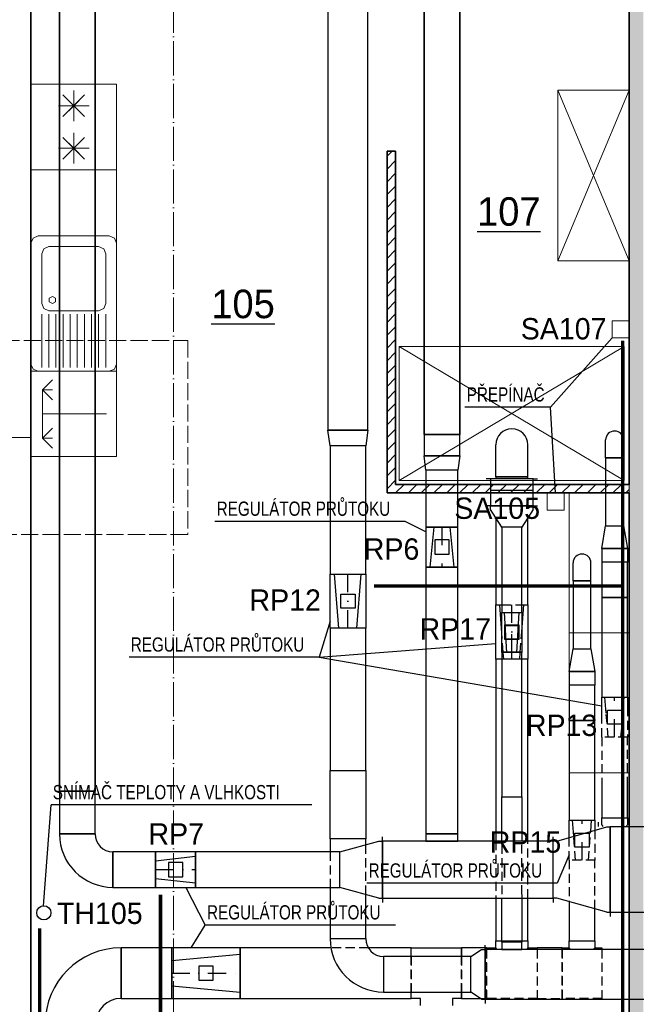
# Model space of a CAD drawing. Header units: millimetres. Extents: x -21108 to 360233, y 566 to 551167.
# Tile 30 of 38: x 168912 to 173241, y 272511 to 279426. Entities that reach past the tile are written whole.
import ezdxf
from ezdxf.enums import TextEntityAlignment as Align

# ---------------------------------------------------------------- set-up
doc = ezdxf.new("R2010")
doc.units = ezdxf.units.MM
doc.header["$LTSCALE"] = 10
for name, pattern in [('ACAD_ISO02W100', [15, 12, -3]), ('ACAD_ISO04W100', [30, 24, -3, 0, -3]), ('AUSGEZOGEN', [0]), ('DASHDOT', [25.4, 12.7, -6.35, 0, -6.35]), ('DASHED', [19.05, 12.7, -6.35]), ('ČÁRKOVANÁ', [0.75, 0.5, -0.25])]:
    doc.linetypes.add(name, pattern=pattern)
doc.layers.add('MaR', color=1, linetype='Continuous')
doc.layers.add('VZT - popis m', color=253, linetype='Continuous')
for name, color, linetype, lineweight in [('NS_tlusta', 253, 'Continuous', 15), ('NS_velmi_tlusta', 253, 'Continuous', 35), ('srafy', 253, 'Continuous', 9), ('tlusta', 253, 'Continuous', 15), ('velmi_tlusta', 253, 'Continuous', 35), ('VZT Privod', 7, 'Continuous', 35), ('VZT Tenka', 7, 'Continuous', 15)]:
    doc.layers.add(name, color=color, linetype=linetype, lineweight=lineweight)
doc.layers.add('zarizovaci predmety', color=253, linetype='Continuous', lineweight=9, transparency=0.3)
doc.styles.add('laplan bold', font='txt', dxfattribs={"height": 2})
doc.styles.get("Standard").update_dxf_attribs({"font": 'ic-simplex.shx', "width": 0.8})

# ---------------------------------------------------------------- blocks, each defined once
blk = doc.blocks.new('ad_zariz-mycka')
at = {"layer": 'zarizovaci predmety'}
for p, q in [((130, -80), (60, -150)), ((300, -80), (130, -80)), ((130, -80), (130, -150)), ((130, -80), (200, -150)), ((300, -80), (300, -530)), ((300, -80), (470, -80)), ((470, -80), (400, -150)), ((470, -80), (470, -150)), ((470, -80), (540, -150))]:
    blk.add_line(p, q, dxfattribs=at)
blk.add_lwpolyline([(0, 0), (600, 0), (600, -600), (0, -600)], close=True, dxfattribs=at)
blk = doc.blocks.new('ad_mraznicka')
at = {"layer": 'zarizovaci predmety', "ltscale": 15}
blk.add_lwpolyline([(-20, 0), (-20, -600), (580, -600), (580, 0)], close=True, dxfattribs=at)
for points in [[(130.8, -192), (130.8, -408), (130.8, -300), (238.8, -300), (22.8, -300), (130.8, -300), (207.1, -223.6), (54.4, -376.4), (130.8, -300), (54.4, -223.6), (207.1, -376.4)], [(429.2, -192), (429.2, -408), (429.2, -300), (321.2, -300), (537.2, -300), (429.2, -300), (352.9, -223.6), (505.6, -376.4), (429.2, -300), (505.6, -223.6), (352.9, -376.4)]]:
    blk.add_lwpolyline(points, dxfattribs=at)
blk = doc.blocks.new('CA0501B2$')
at = {"color": 0, "linetype": 'AUSGEZOGEN'}
for p, q in [((-0.4604, -0.0146), (-0.425, 0)), ((-0.425, 0), (-0.05, 0)), ((-0.05, 0), (0.425, 0)), ((0.4604, -0.0146), (0.425, 0)), ((-0.4604, -0.0146), (-0.475, -0.05)), ((-0.475, -0.55), (-0.475, -0.05)), ((0.4604, -0.0146), (0.475, -0.05)), ((0.475, -0.55), (0.475, -0.05)), ((-0.45, -0.075), (-0.075, -0.075)), ((-0.075, -0.125), (-0.45, -0.125)), ((-0.0354, -0.0896), (-0.05, -0.125)), ((-0.05, -0.125), (-0.05, -0.475)), ((0, -0.075), (-0.0354, -0.0896)), ((0.35, -0.075), (0, -0.075)), ((0.0125, -0.1283), (0, -0.15)), ((0.0375, -0.1283), (0.0125, -0.1283)), ((0.05, -0.15), (0.0375, -0.1283)), ((0.3854, -0.0896), (0.35, -0.075)), ((0.4, -0.125), (0.3854, -0.0896)), ((0.4, -0.475), (0.4, -0.125)), ((-0.45, -0.175), (-0.075, -0.175)), ((0.0125, -0.1717), (0, -0.15)), ((0.0375, -0.1717), (0.0125, -0.1717)), ((0.05, -0.15), (0.0375, -0.1717)), ((-0.075, -0.225), (-0.45, -0.225)), ((-0.45, -0.275), (-0.075, -0.275)), ((-0.075, -0.325), (-0.45, -0.325)), ((-0.45, -0.375), (-0.075, -0.375)), ((-0.075, -0.425), (-0.45, -0.425)), ((-0.45, -0.475), (-0.075, -0.475)), ((-0.05, -0.475), (-0.0354, -0.5104)), ((0.3854, -0.5104), (0.4, -0.475)), ((-0.475, -0.55), (-0.4604, -0.5854)), ((-0.075, -0.525), (-0.45, -0.525)), ((-0.0354, -0.5104), (0, -0.525)), ((0, -0.525), (0.35, -0.525)), ((0.35, -0.525), (0.3854, -0.5104)), ((0.475, -0.55), (0.4604, -0.5854)), ((-0.425, -0.6), (-0.4604, -0.5854)), ((-0.425, -0.6), (-0.05, -0.6)), ((-0.05, -0.6), (0.425, -0.6)), ((0.425, -0.6), (0.4604, -0.5854))]:
    blk.add_line(p, q, dxfattribs=at)
blk = doc.blocks.new('*U1063')
at = {"layer": 'zarizovaci predmety'}
blk.add_lwpolyline([(0, 0), (2615, 0), (2615, -600), (0, -600)], close=True, dxfattribs=at)

msp = doc.modelspace()

# ---------------------------------------------------------------- hatches: boundary and pattern name
at = {"layer": 'srafy', "transparency": 33554610}
h = msp.add_hatch(dxfattribs=at)
h.set_pattern_fill('CEMENT_POTER', color=8, scale=30)
h.set_pattern_definition([(45, (296868.577, 241215.705), (-42.426407, 42.426407), []), (45, (296896.86, 241215.705), (-42.426407, 42.426407), [0, -30]), (45, (296925.145, 241215.705), (-42.426407, 42.426407), [0, -30])])
h.paths.add_polyline_path([(173291.399, 271690.417), (173291.399, 282841.661), (173191.399, 282845.233), (173191.399, 280152.429), (173191.399, 280102.429), (173191.399, 271690.417)])
h = msp.add_hatch(dxfattribs=at)
h.set_pattern_fill('ANSI31', color=8, scale=20)
h.set_pattern_definition([(45, (295236.7, 242274.444), (-44.90128, 44.90128), [])])
h.paths.add_polyline_path([(171551.399, 278502.429), (171491.399, 278502.429), (171491.399, 276102.429), (173191.399, 276102.429), (173191.399, 276162.429), (171551.399, 276162.429)])

# ---------------------------------------------------------------- linework, layer by layer
at = {"color": 0, "linetype": 'ByBlock', "lineweight": -2}
for p, q in [((171076.399, 279542.936), (171076.399, 276542.936)), ((171356.399, 276542.936), (171356.399, 279542.936)), ((171091.399, 276432.936), (171076.399, 276542.936)), ((171356.399, 276542.936), (171076.399, 276542.936)), ((171076.399, 276542.936), (171076.399, 276542.936)), ((171076.399, 276542.936), (171356.399, 276542.936)), ((171356.399, 276542.936), (171341.399, 276432.936)), ((171356.399, 276542.936), (171356.399, 276542.936)), ((171751.399, 276512.429), (171751.399, 276362.429)), ((172001.399, 276512.429), (171751.399, 276512.429)), ((172001.399, 276362.429), (172001.399, 276512.429)), ((173026.146, 276350.045), (173026.146, 276475.045)), ((173151.146, 276350.045), (173151.146, 276475.045)), ((171091.399, 276432.936), (171091.399, 275532.936)), ((171341.399, 276432.936), (171091.399, 276432.936)), ((171341.399, 276432.936), (171091.399, 276432.936)), ((171091.399, 276432.936), (171091.399, 276432.936)), ((171341.399, 275532.936), (171341.399, 276432.936)), ((171341.399, 276432.936), (171341.399, 276432.936)), ((172254.699, 276215.855), (172254.699, 276440.855)), ((172479.699, 276215.855), (172479.699, 276440.855)), ((171751.399, 276362.429), (172001.399, 276362.429)), ((171763.899, 276262.429), (171751.399, 276362.429)), ((172001.399, 276362.429), (171751.399, 276362.429)), ((171751.399, 276362.429), (171751.399, 276362.429)), ((172001.399, 276362.429), (171988.899, 276262.429)), ((172001.399, 276362.429), (172001.399, 276362.429)), ((173026.146, 276350.045), (173151.146, 276350.045)), ((173026.146, 276350.045), (173026.146, 275872.74)), ((173151.146, 276350.045), (173026.146, 276350.045)), ((173151.146, 275872.74), (173151.146, 276350.045)), ((171988.899, 276262.429), (171763.899, 276262.429)), ((171763.899, 276262.429), (171763.899, 276262.429)), ((171763.899, 276262.429), (171763.899, 275862.429)), ((171988.899, 276262.429), (171763.899, 276262.429)), ((171988.899, 276262.429), (171988.899, 276262.429)), ((171988.899, 275862.429), (171988.899, 276262.429)), ((172254.699, 276215.855), (172254.699, 276202.429)), ((172479.699, 276215.855), (172254.699, 276215.855)), ((172254.699, 276215.855), (172479.699, 276215.855)), ((172479.699, 276202.429), (172479.699, 276215.855)), ((172217.543, 276162.429), (172187.543, 276162.429)), ((172517.543, 276162.429), (172217.543, 276162.429)), ((172217.543, 276162.429), (172217.543, 276012.429)), ((172517.543, 276162.429), (172547.543, 276162.429)), ((172517.543, 276012.429), (172517.543, 276162.429)), ((172217.199, 276012.429), (172187.199, 276012.429)), ((172217.543, 276012.429), (172187.543, 276012.429)), ((172217.199, 275987.429), (172217.199, 276012.429)), ((172217.199, 276012.429), (172217.199, 276012.429)), ((172517.199, 276012.429), (172217.199, 276012.429)), ((172297.199, 275862.429), (172217.199, 275987.429)), ((172217.543, 276012.429), (172517.543, 276012.429)), ((172517.199, 275987.429), (172437.199, 275862.429)), ((172517.199, 275987.429), (172517.199, 276012.429)), ((172517.199, 276012.429), (172547.199, 276012.429)), ((172517.199, 276012.429), (172517.199, 276012.429)), ((172517.543, 276012.429), (172547.543, 276012.429)), ((172254.699, 275928.835), (172254.699, 275315.855)), ((172479.699, 275315.855), (172479.699, 275928.835)), ((172297.199, 275862.429), (172297.199, 275862.429)), ((172297.199, 275862.429), (172297.199, 275862.429)), ((172437.199, 275862.429), (172297.199, 275862.429)), ((172297.543, 275862.966), (172297.543, 275262.966)), ((172437.543, 275862.966), (172297.543, 275862.966)), ((172437.199, 275862.429), (172437.199, 275862.429)), ((172437.199, 275862.429), (172437.199, 275862.429)), ((172437.543, 275262.966), (172437.543, 275862.966)), ((172998.646, 275712.74), (173026.146, 275872.74)), ((173026.146, 275872.74), (173151.146, 275872.74)), ((173026.146, 275872.74), (173026.146, 275872.74)), ((173026.146, 275872.74), (173151.146, 275872.74)), ((173151.146, 275872.74), (173178.646, 275712.74)), ((173151.146, 275872.74), (173151.146, 275872.74)), ((172998.646, 275712.74), (173178.646, 275712.74)), ((172998.646, 275712.74), (172998.646, 275712.74)), ((173178.646, 275712.74), (172998.646, 275712.74)), ((172998.646, 275712.74), (172998.646, 275617.74)), ((173178.646, 275712.74), (173178.646, 275712.74)), ((173178.646, 275712.74), (173178.646, 275617.74)), ((171763.899, 275582.429), (171763.899, 273707.551)), ((171988.899, 273707.551), (171988.899, 275582.429)), ((172797.891, 275486.276), (172797.891, 275611.276)), ((172922.891, 275486.276), (172922.891, 275611.276)), ((173178.646, 275617.74), (172998.646, 275617.74)), ((172998.646, 275617.74), (172998.646, 275367.74)), ((173178.646, 275617.74), (172998.646, 275617.74)), ((173178.646, 275367.74), (173178.646, 275617.74)), ((172797.891, 275486.276), (172922.891, 275486.276)), ((172797.891, 275486.276), (172797.891, 275008.972)), ((172922.891, 275486.276), (172797.891, 275486.276)), ((172922.891, 275008.972), (172922.891, 275486.276)), ((172998.646, 275367.74), (172998.646, 274667.74)), ((173178.646, 275367.74), (172998.646, 275367.74)), ((172998.646, 275367.74), (173178.646, 275367.74)), ((173178.646, 274667.74), (173178.646, 275367.74)), ((171091.399, 275152.936), (171091.399, 274152.936)), ((171341.399, 274152.936), (171341.399, 275152.936)), ((172770.391, 274848.972), (172797.891, 275008.972)), ((172797.891, 275008.972), (172922.891, 275008.972)), ((172797.891, 275008.972), (172797.891, 275008.972)), ((172797.891, 275008.972), (172922.891, 275008.972)), ((172922.891, 275008.972), (172950.391, 274848.972)), ((172922.891, 275008.972), (172922.891, 275008.972)), ((172297.543, 274983.504), (172297.543, 273968.626)), ((172437.543, 273968.626), (172437.543, 274983.504)), ((172255.043, 274935.857), (172255.043, 273657.551)), ((172480.043, 273657.551), (172480.043, 274935.857)), ((172770.391, 274848.972), (172950.391, 274848.972)), ((172770.391, 274848.972), (172770.391, 274848.972)), ((172950.391, 274848.972), (172770.391, 274848.972)), ((172770.391, 274848.972), (172770.391, 274753.972)), ((172950.391, 274848.972), (172950.391, 274848.972)), ((172950.391, 274848.972), (172950.391, 274753.972)), ((172950.391, 274753.972), (172770.391, 274753.972)), ((172770.391, 274753.972), (172770.391, 274503.972)), ((172950.391, 274753.972), (172770.391, 274753.972)), ((172950.391, 274503.972), (172950.391, 274753.972)), ((172770.391, 274503.972), (172770.391, 273803.972)), ((172950.391, 274503.972), (172770.391, 274503.972)), ((172770.391, 274503.972), (172950.391, 274503.972)), ((172950.391, 273803.972), (172950.391, 274503.972)), ((171091.399, 274152.936), (171341.399, 274152.936)), ((172998.646, 274096.593), (172998.646, 273821.685)), ((173178.646, 273821.685), (173178.646, 274045.164)), ((169191.399, 274007.551), (169191.399, 273707.551)), ((169441.399, 274007.551), (169191.399, 274007.551)), ((169441.399, 273707.551), (169441.399, 274007.551)), ((172297.543, 273968.626), (172437.543, 273968.626)), ((172998.646, 273821.685), (173178.646, 273821.685)), ((172998.646, 273771.685), (172998.646, 273821.685)), ((172998.646, 273821.685), (173178.646, 273821.685)), ((173178.646, 273821.685), (173178.646, 273771.685)), ((169191.399, 273707.551), (169441.399, 273707.551)), ((171763.899, 273707.551), (171763.899, 273657.551)), ((171988.899, 273707.551), (171763.899, 273707.551)), ((171763.899, 273707.551), (171988.899, 273707.551)), ((171988.899, 273657.551), (171988.899, 273707.551)), ((172683.846, 273657.551), (173033.846, 273757.551)), ((173033.846, 273757.551), (173058.846, 273757.551)), ((173058.846, 273157.551), (173058.846, 273757.551)), ((171091.399, 273672.551), (171091.399, 273582.551)), ((171341.399, 273672.551), (171091.399, 273672.551)), ((171158.846, 273582.551), (171433.846, 273657.551)), ((171341.399, 273632.339), (171341.399, 273672.551)), ((171433.846, 273657.551), (171458.846, 273657.551)), ((171458.846, 273657.551), (171458.846, 273687.551)), ((171458.846, 273657.551), (171458.846, 273687.551)), ((171458.846, 273657.551), (171458.846, 273657.551)), ((171458.846, 273257.551), (171458.846, 273657.551)), ((171458.846, 273657.551), (171458.846, 273257.551)), ((172658.846, 273657.551), (171458.846, 273657.551)), ((171763.899, 273657.551), (171988.899, 273657.551)), ((172658.846, 273657.551), (172658.846, 273687.551)), ((172658.846, 273657.551), (172658.846, 273687.551)), ((172658.846, 273257.551), (172658.846, 273657.551)), ((172683.846, 273657.551), (172658.846, 273657.551)), ((172658.846, 273657.551), (172658.846, 273657.551)), ((172658.846, 273257.551), (172658.846, 273657.551)), ((169566.399, 273582.551), (169566.399, 273332.551)), ((169866.399, 273582.551), (169566.399, 273582.551)), ((171158.846, 273582.551), (170146.399, 273582.551)), ((171158.846, 273332.551), (171158.846, 273582.551)), ((171158.846, 273582.551), (171158.846, 273582.551)), ((171158.846, 273582.551), (171158.846, 273582.551)), ((171158.846, 273332.551), (171158.846, 273582.551)), ((169566.399, 273332.551), (169866.399, 273332.551)), ((170146.399, 273332.551), (171158.846, 273332.551)), ((171091.399, 273332.551), (171091.399, 272972.551)), ((171158.846, 273332.551), (171158.846, 273332.551)), ((171158.846, 273332.551), (171158.846, 273332.551)), ((171433.846, 273257.551), (171158.846, 273332.551)), ((171341.399, 272972.551), (171341.399, 273282.764)), ((171433.846, 273257.551), (171458.846, 273257.551)), ((171458.846, 273257.551), (171458.846, 273227.551)), ((171458.846, 273257.551), (171458.846, 273257.551)), ((171458.846, 273257.551), (172658.846, 273257.551)), ((171458.846, 273257.551), (171458.846, 273227.551)), ((172255.043, 273257.551), (172255.043, 272957.917)), ((172480.043, 272957.917), (172480.043, 273257.551)), ((172658.846, 273257.551), (172658.846, 273227.551)), ((172683.846, 273257.551), (172658.846, 273257.551)), ((172658.846, 273257.551), (172658.846, 273227.551)), ((172658.846, 273257.551), (172658.846, 273257.551)), ((173033.846, 273157.551), (172683.846, 273257.551)), ((172770.391, 273232.824), (172770.391, 272957.917)), ((172950.391, 272957.917), (172950.391, 273181.395)), ((173033.846, 273157.551), (173058.846, 273157.551)), ((173058.846, 273157.551), (173058.846, 273127.551)), ((173058.846, 273157.551), (173058.846, 273157.551)), ((171091.399, 272972.551), (171341.399, 272972.551)), ((172255.043, 272957.917), (172480.043, 272957.917)), ((172255.043, 272907.917), (172255.043, 272957.917)), ((172255.043, 272957.917), (172480.043, 272957.917)), ((172297.543, 272947.551), (172297.543, 272897.551)), ((172437.543, 272947.551), (172297.543, 272947.551)), ((172437.543, 272897.551), (172437.543, 272947.551)), ((172480.043, 272957.917), (172480.043, 272907.917)), ((172770.391, 272957.917), (172950.391, 272957.917)), ((172770.391, 272907.917), (172770.391, 272957.917)), ((172770.391, 272957.917), (172950.391, 272957.917)), ((172950.391, 272957.917), (172950.391, 272907.917)), ((169623.899, 272907.917), (169623.899, 272552.917)), ((169980.043, 272907.917), (169623.899, 272907.917)), ((171097.012, 272907.917), (170460.043, 272907.917)), ((171660.043, 272907.917), (171359.407, 272907.917)), ((171660.043, 272847.551), (171660.043, 272907.917)), ((171660.043, 272907.917), (172015.043, 272907.917)), ((171660.043, 272847.551), (171660.043, 272907.917)), ((172190.043, 272907.917), (172015.043, 272907.917)), ((172015.043, 272907.917), (172015.043, 272847.551)), ((172015.043, 272847.551), (172015.043, 272907.917)), ((172080.565, 272847.551), (172155.565, 272897.551)), ((172155.565, 272897.551), (172180.565, 272897.551)), ((171466.399, 272847.551), (171466.399, 272597.551)), ((172080.565, 272847.551), (171466.399, 272847.551)), ((172080.565, 272847.551), (172080.565, 272847.551)), ((172080.565, 272847.551), (172080.565, 272847.551)), ((172080.565, 272597.551), (172080.565, 272847.551)), ((172080.565, 272597.551), (172080.565, 272847.551)), ((171466.399, 272597.551), (172080.565, 272597.551)), ((171660.043, 272552.917), (171660.043, 272597.551)), ((171660.043, 272552.917), (171660.043, 272597.551)), ((172015.043, 272597.551), (172015.043, 272552.917)), ((172015.043, 272552.917), (172015.043, 272597.551)), ((172080.565, 272597.551), (172080.565, 272597.551)), ((172080.565, 272597.551), (172080.565, 272597.551)), ((172155.565, 272547.551), (172080.565, 272597.551)), ((169623.899, 272552.917), (169980.043, 272552.917)), ((170460.043, 272552.917), (171660.043, 272552.917)), ((171725.043, 272552.917), (171660.043, 272552.917)), ((171725.043, 272502.917), (171725.043, 272552.917)), ((171950.043, 272552.917), (171950.043, 272502.917)), ((172015.043, 272552.917), (171950.043, 272552.917)), ((172015.043, 272552.917), (172147.517, 272552.917)), ((172155.565, 272547.551), (172180.565, 272547.551))]:
    msp.add_line(p, q, dxfattribs=at)
at = {"color": 1, "linetype": 'ByBlock', "lineweight": -2}
for p, q in [((171763.899, 275862.429), (171763.899, 275582.429)), ((171988.899, 275862.429), (171763.899, 275862.429)), ((171763.899, 275862.429), (171988.899, 275862.429)), ((171820.149, 275862.429), (171792.024, 275582.429)), ((171932.649, 275862.429), (171960.774, 275582.429)), ((171988.899, 275582.429), (171988.899, 275862.429)), ((171763.899, 275582.429), (171988.899, 275582.429)), ((171988.899, 275582.429), (171763.899, 275582.429)), ((171091.399, 275152.936), (171091.399, 275532.936)), ((171091.399, 275532.936), (171341.399, 275532.936)), ((171091.399, 275532.936), (171341.399, 275532.936)), ((171153.899, 275152.936), (171122.649, 275532.936)), ((171278.899, 275152.936), (171310.149, 275532.936)), ((171341.399, 275532.936), (171341.399, 275152.936)), ((172254.699, 275315.855), (172297.543, 275315.855)), ((172254.699, 274935.855), (172254.699, 275315.855)), ((172254.699, 275315.855), (172297.543, 275315.855)), ((172297.543, 275116.984), (172282.824, 275315.855)), ((172437.543, 275315.855), (172479.699, 275315.855)), ((172437.543, 275315.855), (172479.699, 275315.855)), ((172437.543, 275126.282), (172451.574, 275315.855)), ((172479.699, 275315.855), (172479.699, 274935.855)), ((172297.543, 275262.966), (172437.543, 275262.966)), ((172297.543, 274982.966), (172297.543, 275262.966)), ((172297.543, 275262.966), (172437.543, 275262.966)), ((172332.543, 274982.966), (172315.043, 275262.966)), ((172402.543, 274982.966), (172420.043, 275262.966)), ((172437.543, 275262.966), (172437.543, 274982.966)), ((171341.399, 275152.936), (171091.399, 275152.936)), ((171341.399, 275152.936), (171091.399, 275152.936)), ((172437.543, 274983.504), (172297.543, 274983.504)), ((172437.543, 274982.966), (172297.543, 274982.966)), ((172297.543, 274935.855), (172254.699, 274935.855)), ((172297.543, 274935.857), (172255.043, 274935.857)), ((172480.043, 274935.857), (172437.543, 274935.857)), ((172479.699, 274935.855), (172437.543, 274935.855)), ((172998.646, 274667.74), (173178.646, 274667.74)), ((172998.646, 274546.047), (172998.646, 274667.74)), ((172998.646, 274667.74), (173178.646, 274667.74)), ((173030.201, 274555.063), (173021.146, 274667.74)), ((173149.839, 274589.245), (173156.146, 274667.74)), ((173178.646, 274667.74), (173178.646, 274597.476)), ((172770.391, 273803.972), (172950.391, 273803.972)), ((172770.391, 273682.278), (172770.391, 273803.972)), ((172770.391, 273803.972), (172950.391, 273803.972)), ((172801.945, 273691.294), (172792.891, 273803.972)), ((172921.583, 273725.476), (172927.891, 273803.972)), ((172950.391, 273803.972), (172950.391, 273733.707)), ((172976.691, 273761.32), (172976.691, 273791.32)), ((172976.691, 273761.32), (172976.691, 273761.32)), ((170146.399, 273582.551), (169866.399, 273582.551)), ((169866.399, 273582.551), (169866.399, 273332.551)), ((169866.399, 273332.551), (169866.399, 273582.551)), ((170146.399, 273332.551), (170146.399, 273582.551)), ((170146.399, 273582.551), (170146.399, 273332.551)), ((169866.399, 273520.051), (170146.399, 273551.301)), ((169866.399, 273395.051), (170146.399, 273363.801)), ((169866.399, 273332.551), (170146.399, 273332.551)), ((170460.043, 272907.917), (169980.043, 272907.917)), ((169980.043, 272907.917), (169980.043, 272552.917)), ((169980.043, 272552.917), (169980.043, 272907.917)), ((169980.043, 272819.167), (170460.043, 272863.542)), ((170460.043, 272552.917), (170460.043, 272907.917)), ((170460.043, 272907.917), (170460.043, 272552.917)), ((169980.043, 272641.667), (170460.043, 272597.292)), ((169980.043, 272552.917), (170460.043, 272552.917))]:
    msp.add_line(p, q, dxfattribs=at)
at = {"color": 1, "linetype": 'DASHDOT', "lineweight": 25}
for p, q in [((171876.399, 275862.429), (171876.399, 275582.429)), ((171216.399, 275152.936), (171216.399, 275532.936)), ((172367.199, 274935.855), (172367.199, 275315.855)), ((172367.543, 274982.966), (172367.543, 275262.966)), ((173088.646, 274387.74), (173088.646, 274667.74)), ((172860.391, 273523.972), (172860.391, 273803.972)), ((169866.399, 273457.551), (170146.399, 273457.551)), ((169980.043, 272730.417), (170460.043, 272730.417))]:
    msp.add_line(p, q, dxfattribs=at)
at = {"color": 1, "linetype": 'ČÁRKOVANÁ', "lineweight": 25, "ltscale": 0.5}
for p, q in [((171926.399, 275772.429), (171826.399, 275772.429)), ((171826.399, 275772.429), (171826.399, 275672.429)), ((171926.399, 275672.429), (171926.399, 275772.429)), ((171826.399, 275672.429), (171926.399, 275672.429)), ((171166.399, 275392.936), (171266.399, 275392.936)), ((171166.399, 275292.936), (171166.399, 275392.936)), ((171266.399, 275392.936), (171266.399, 275292.936)), ((171266.399, 275292.936), (171166.399, 275292.936)), ((172317.199, 275175.855), (172417.199, 275175.855)), ((172317.199, 275075.855), (172317.199, 275175.855)), ((172317.543, 275172.966), (172417.543, 275172.966)), ((172317.543, 275072.966), (172317.543, 275172.966)), ((172417.199, 275175.855), (172417.199, 275075.855)), ((172417.543, 275172.966), (172417.543, 275072.966)), ((172417.199, 275075.855), (172317.199, 275075.855)), ((172417.543, 275072.966), (172317.543, 275072.966)), ((173038.646, 274577.74), (173138.646, 274577.74)), ((173038.646, 274477.74), (173038.646, 274577.74)), ((173138.646, 274577.74), (173138.646, 274477.74)), ((173138.646, 274477.74), (173038.646, 274477.74)), ((172810.391, 273713.972), (172910.391, 273713.972)), ((172810.391, 273613.972), (172810.391, 273713.972)), ((172910.391, 273713.972), (172910.391, 273613.972)), ((172910.391, 273613.972), (172810.391, 273613.972)), ((169956.399, 273507.551), (169956.399, 273407.551)), ((170056.399, 273507.551), (169956.399, 273507.551)), ((170056.399, 273407.551), (170056.399, 273507.551)), ((169956.399, 273407.551), (170056.399, 273407.551)), ((170170.043, 272780.417), (170170.043, 272680.417)), ((170270.043, 272780.417), (170170.043, 272780.417)), ((170270.043, 272680.417), (170270.043, 272780.417)), ((170170.043, 272680.417), (170270.043, 272680.417))]:
    msp.add_line(p, q, dxfattribs=at)
at = {"color": 1, "linetype": 'DASHED', "lineweight": -2, "ltscale": 0.5}
for p, q in [((172297.543, 275315.855), (172437.543, 275315.855)), ((172297.543, 275315.855), (172437.543, 275315.855)), ((172307.422, 274983.504), (172297.543, 275116.984)), ((172426.976, 274983.504), (172437.543, 275126.282)), ((172307.462, 274982.966), (172307.422, 274983.504)), ((172310.949, 274935.855), (172307.462, 274982.966)), ((172423.449, 274935.855), (172426.936, 274982.966)), ((172426.936, 274982.966), (172426.976, 274983.504)), ((172437.543, 274935.855), (172297.543, 274935.855)), ((173178.646, 274597.476), (173178.646, 274387.74)), ((172998.646, 274387.74), (172998.646, 274546.047)), ((173043.646, 274387.74), (173030.201, 274555.063)), ((173133.646, 274387.74), (173149.839, 274589.245)), ((173178.646, 274387.74), (172998.646, 274387.74)), ((173178.646, 274387.74), (172998.646, 274387.74)), ((172905.391, 273523.972), (172921.583, 273725.476)), ((172950.391, 273733.707), (172950.391, 273523.972)), ((172770.391, 273523.972), (172770.391, 273682.278)), ((172815.391, 273523.972), (172801.945, 273691.294)), ((172950.391, 273523.972), (172770.391, 273523.972)), ((172950.391, 273523.972), (172770.391, 273523.972))]:
    msp.add_line(p, q, dxfattribs=at)
at = {"color": 1, "linetype": 'ByBlock', "lineweight": -2, "ltscale": 0.5}
msp.add_line((172437.543, 274935.857), (172297.543, 274935.857), dxfattribs=at)
at = {"linetype": 'DASHED', "lineweight": -2, "ltscale": 0.5}
for p, q in [((172998.646, 274387.74), (172998.646, 274096.593)), ((173178.646, 274045.164), (173178.646, 274387.74)), ((171341.399, 273282.764), (171341.399, 273632.339)), ((172255.043, 273657.551), (172255.043, 273257.551)), ((172297.543, 273632.109), (172297.543, 273284.069)), ((172437.543, 273284.069), (172437.543, 273632.109)), ((172480.043, 273257.551), (172480.043, 273657.551)), ((171091.399, 273582.551), (171091.399, 273332.551)), ((172770.391, 273523.972), (172770.391, 273232.824)), ((172950.391, 273181.395), (172950.391, 273523.972)), ((171359.407, 272907.917), (171097.012, 272907.917)), ((172190.043, 272897.551), (172190.043, 272552.917)), ((172190.043, 272552.917), (172190.043, 272897.551)), ((172545.043, 272897.551), (172545.043, 272552.917)), ((172545.043, 272897.551), (172545.043, 272552.917)), ((172720.391, 272897.551), (172720.391, 272552.917)), ((172720.391, 272552.917), (172720.391, 272897.551)), ((173000.391, 272897.551), (173000.391, 272552.917)), ((171660.043, 272847.551), (171660.043, 272597.551)), ((171660.043, 272597.551), (171660.043, 272847.551)), ((172015.043, 272847.551), (172015.043, 272597.551)), ((172015.043, 272597.551), (172015.043, 272847.551)), ((172180.565, 272552.917), (172190.043, 272552.917)), ((172545.043, 272552.917), (172190.043, 272552.917)), ((172545.043, 272552.917), (172720.391, 272552.917)), ((173000.391, 272552.917), (172720.391, 272552.917))]:
    msp.add_line(p, q, dxfattribs=at)
at = {"color": 1, "linetype": 'ByBlock'}
msp.add_line((172976.691, 273761.32), (172976.691, 273791.32), dxfattribs=at)
at = {"color": 0, "lineweight": -2}
for p, q in [((169441.399, 273707.551), (169191.399, 273707.551)), ((169191.399, 273707.551), (169191.399, 273707.551)), ((169441.399, 273707.551), (169441.399, 273707.551)), ((169566.399, 273332.551), (169566.399, 273582.551)), ((169566.399, 273582.551), (169566.399, 273582.551)), ((169566.399, 273332.551), (169566.399, 273332.551)), ((171091.399, 272972.551), (171341.399, 272972.551)), ((171091.399, 272972.551), (171091.399, 272972.551)), ((171341.399, 272972.551), (171341.399, 272972.551)), ((169623.899, 272552.917), (169623.899, 272907.917)), ((169623.899, 272907.917), (169623.899, 272907.917)), ((171466.399, 272847.551), (171466.399, 272597.551)), ((171466.399, 272847.551), (171466.399, 272847.551)), ((171466.399, 272597.551), (171466.399, 272597.551)), ((169623.899, 272552.917), (169623.899, 272552.917))]:
    msp.add_line(p, q, dxfattribs=at)
at = {"color": 2, "linetype": 'DASHDOT', "lineweight": 25}
for p, q in [((169316.399, 273707.551), (169316.399, 273707.551)), ((169566.399, 273457.551), (169566.399, 273457.551)), ((171216.399, 272972.551), (171216.399, 272972.551)), ((169623.899, 272730.417), (169623.899, 272730.417)), ((171466.399, 272722.551), (171466.399, 272722.551))]:
    msp.add_line(p, q, dxfattribs=at)
at = {"color": 0, "linetype": 'ByBlock'}
for p, q in [((173058.846, 273757.551), (173058.846, 273157.551)), ((174058.846, 273757.551), (173058.846, 273757.551)), ((173058.846, 273157.551), (174058.846, 273157.551)), ((173058.846, 273157.551), (173058.846, 273127.551)), ((173580.565, 272897.551), (172180.565, 272897.551)), ((172180.565, 272547.551), (173580.565, 272547.551))]:
    msp.add_line(p, q, dxfattribs=at)
at = {"linetype": 'ByBlock'}
for p, q in [((172180.565, 272897.551), (172180.565, 272927.551)), ((172180.565, 272897.551), (172180.565, 272547.551)), ((172180.565, 272547.551), (172180.565, 272517.551))]:
    msp.add_line(p, q, dxfattribs=at)
at = {"linetype": 'ByBlock', "lineweight": -2}
for p, q in [((172180.565, 272897.551), (172180.565, 272927.551)), ((172180.565, 272897.551), (172180.565, 272897.551)), ((172180.565, 272547.551), (172180.565, 272897.551)), ((172190.043, 272907.917), (172255.043, 272907.917)), ((172190.043, 272907.917), (172190.043, 272897.551)), ((172190.043, 272897.551), (172190.043, 272907.917)), ((172297.543, 272897.551), (172437.543, 272897.551)), ((172480.043, 272907.917), (172545.043, 272907.917)), ((172720.391, 272907.917), (172545.043, 272907.917)), ((172545.043, 272907.917), (172545.043, 272897.551)), ((172545.043, 272907.917), (172545.043, 272897.551)), ((172720.391, 272907.917), (172770.391, 272907.917)), ((172720.391, 272907.917), (172720.391, 272897.551)), ((172720.391, 272897.551), (172720.391, 272907.917)), ((172950.391, 272907.917), (173000.391, 272907.917)), ((173000.391, 272907.917), (173000.391, 272897.551)), ((172180.565, 272547.551), (172180.565, 272517.551)), ((172180.565, 272547.551), (172180.565, 272547.551))]:
    msp.add_line(p, q, dxfattribs=at)
at = {"color": 2, "linetype": 'DASHED', "lineweight": -2, "ltscale": 0.5}
msp.add_line((172147.517, 272552.917), (172180.565, 272552.917), dxfattribs=at)
at = {"color": 0, "linetype": 'ByBlock', "lineweight": -2}
for points in [[(172217.543, 276202.429), (172187.543, 276202.429)], [(172517.543, 276202.429), (172217.543, 276202.429), (172217.543, 276122.429), (172517.543, 276122.429), (172517.543, 276202.429)], [(172517.543, 276202.429), (172547.543, 276202.429)], [(171341.399, 274152.936), (171341.399, 273672.551), (171091.399, 273672.551), (171091.399, 274152.936), (171341.399, 274152.936)], [(172297.543, 273657.551), (172297.543, 273968.089), (172437.543, 273968.089)], [(172437.543, 273968.089), (172437.543, 273657.551)], [(172437.543, 273257.551), (172437.543, 272947.551), (172297.543, 272947.551), (172297.543, 273257.551)]]:
    msp.add_lwpolyline(points, dxfattribs=at)
at = {"linetype": 'DASHED', "lineweight": -2, "ltscale": 0.5}
msp.add_lwpolyline([(172437.543, 273283.531), (172437.543, 273257.551)], dxfattribs=at)
at = {"color": 0, "linetype": 'ByBlock', "lineweight": -2}
for centre, radius in [((172367.199, 276440.855), 112.5), ((173088.646, 276475.045), 62.5), ((172860.391, 275611.276), 62.5)]:
    msp.add_arc(centre, radius, 0, 180, dxfattribs=at)
at = {"linetype": 'ByBlock', "lineweight": -2}
for centre, radius, start, end in [((173088.646, 273821.685), 102.956, 209.0546041, 215.8963631), ((173088.646, 273821.685), 102.956, 324.1036369, 330.9453959), ((172367.543, 272957.917), 123.111, 203.962489, 209.36257), ((172367.543, 272957.917), 123.111, 330.63743, 336.037511), ((172860.391, 272957.917), 102.956, 209.0546041, 215.8963631), ((172860.391, 272957.917), 102.956, 324.1036369, 330.9453959)]:
    msp.add_arc(centre, radius, start, end, dxfattribs=at)
at = {"color": 0, "lineweight": -2}
for centre, radius, start, end in [((169566.399, 273707.551), 375, 180, 270), ((169566.399, 273707.551), 125, 180, 270), ((171466.399, 272972.551), 375, 180, 270), ((171466.399, 272972.551), 125, 180, 270), ((169623.899, 272375.417), 532.5, 90, 180), ((169623.899, 272375.417), 177.5, 90, 180)]:
    msp.add_arc(centre, radius, start, end, dxfattribs=at)
at = {"layer": 'MaR'}
for p, q in [((172639.718, 276705.512), (173071.399, 277191.981)), ((172639.718, 276705.512), (172038.541, 276705.512)), ((172675.229, 276102.429), (172639.718, 276705.512)), ((171618.299, 275903.01), (170282.888, 275903.01)), ((171763.899, 275829.364), (171618.299, 275903.01)), ((171091.399, 275201.681), (171015.062, 274949.19)), ((171015.062, 274949.19), (172254.699, 275044.692)), ((171015.062, 274949.19), (169679.651, 274949.19)), ((171015.062, 274949.19), (172998.646, 274606.894)), ((169079.136, 273204.142), (169132.098, 273912.466)), ((170962.343, 273912.466), (169132.098, 273912.466)), ((172770.391, 273561.312), (172684.904, 273362.349)), ((172684.904, 273362.349), (171349.493, 273362.349)), ((170078.58, 273332.551), (170215.02, 273068.339)), ((170116.749, 272907.917), (170215.02, 273068.339)), ((171550.431, 273068.339), (170215.02, 273068.339))]:
    msp.add_line(p, q, dxfattribs=at)
at = {"layer": 'MaR', "const_width": 25}
for points in [[(173145.731, 277172.169), (173145.731, 272027.288)], [(171398.859, 275449.614), (173145.731, 275449.614)], [(169900.07, 273280.471), (169900.07, 272027.288)], [(169052.411, 273045.323), (169052.411, 272027.288)]]:
    msp.add_lwpolyline(points, dxfattribs=at)
at = {"layer": 'MaR'}
msp.add_circle((169081.29, 273154.188), 50, dxfattribs=at)
at = {"layer": 'NS_tlusta', "color": 8}
msp.add_line((173191.399, 276162.429), (173191.399, 276102.429), dxfattribs=at)
at = {"layer": 'NS_velmi_tlusta', "color": 8}
for p, q in [((171491.399, 278502.429), (171551.399, 278502.429)), ((171551.399, 276162.429), (173191.399, 276162.429)), ((171491.399, 276102.429), (173191.399, 276102.429))]:
    msp.add_line(p, q, dxfattribs=at)
for points in [[(173191.399, 280092.429), (173191.399, 276162.429)], [(171491.399, 278502.429), (171491.399, 276102.429)], [(171551.399, 278502.429), (171551.399, 276162.429)], [(171551.399, 277375.417), (171551.399, 276162.429)], [(173191.399, 276102.429), (173191.399, 271690.417)]]:
    msp.add_lwpolyline(points, dxfattribs=at)
at = {"layer": 'tlusta', "color": 8, "linetype": 'ACAD_ISO04W100'}
for p, q in [((169991.399, 269732.026), (169991.399, 282359.508)), ((168991.399, 276492.441), (162687.135, 276492.441))]:
    msp.add_line(p, q, dxfattribs=at)
at = {"layer": 'tlusta', "color": 8, "linetype": 'ACAD_ISO02W100'}
msp.add_lwpolyline([(170092.055, 275811.228), (167290.744, 275811.228), (167290.744, 277173.655), (170092.055, 277173.655)], close=True, dxfattribs=at)
at = {"layer": 'velmi_tlusta', "color": 8}
msp.add_line((168991.399, 282342.419), (168991.399, 271690.417), dxfattribs=at)
at = {"layer": 'VZT Privod', "color": 7}
for p, q in [((169191.399, 280007.176), (169191.399, 274007.551)), ((169441.399, 274007.551), (169441.399, 280007.176)), ((171751.399, 279911.963), (171751.399, 276512.429)), ((172001.399, 276512.429), (172001.399, 279911.963))]:
    msp.add_line(p, q, dxfattribs=at)
at = {"layer": 'VZT Privod'}
for p, q in [((171751.399, 276512.429), (172001.399, 276512.429)), ((169191.399, 274007.551), (169441.399, 274007.551))]:
    msp.add_line(p, q, dxfattribs=at)
at = {"layer": 'VZT Tenka', "color": 1}
for p, q in [((173071.399, 277311.981), (173191.399, 277311.981)), ((173071.399, 277191.981), (173071.399, 277311.981)), ((173191.399, 277311.981), (173191.399, 277191.981)), ((173191.399, 277191.981), (173071.399, 277191.981)), ((172615.229, 276102.429), (172735.229, 276102.429)), ((172615.229, 275982.429), (172615.229, 276102.429)), ((172735.229, 276102.429), (172735.229, 275982.429)), ((172735.229, 275982.429), (172615.229, 275982.429))]:
    msp.add_line(p, q, dxfattribs=at)
at = {"layer": 'zarizovaci predmety', "color": 8}
for p, q in [((172691.399, 277732.429), (173191.399, 278932.429)), ((172691.399, 278932.429), (173191.399, 277732.429)), ((171577.199, 277130.855), (173157.199, 276190.855)), ((171577.199, 276190.855), (173157.199, 277130.855))]:
    msp.add_line(p, q, dxfattribs=at)
for points in [[(172691.399, 277732.429), (172691.399, 278932.429), (173191.399, 278932.429), (173191.399, 277732.429)], [(171577.199, 276190.855), (173157.199, 276190.855), (173157.199, 277130.855), (171577.199, 277130.855)], [(173191.399, 276102.429), (173191.399, 275120.124), (172770.146, 275120.124), (172770.146, 276102.429)], [(173191.399, 275120.124), (173191.399, 274137.819), (172770.146, 274137.819), (172770.146, 275120.124)]]:
    msp.add_lwpolyline(points, close=True, dxfattribs=at)

# ---------------------------------------------------------------- block references
at = {"layer": 'zarizovaci predmety', "color": 8, "rotation": 90}
for name, p in [('ad_mraznicka', (168991.399, 278392.67)), ('*U1063', (168991.399, 276357.67)), ('ad_zariz-mycka', (168991.399, 276357.67))]:
    msp.add_blockref(name, p, dxfattribs=at)
at = {"layer": 'zarizovaci predmety', "color": 8, "ltscale": 15, "xscale": 1000, "yscale": 1000, "zscale": 1000, "rotation": 90}
msp.add_blockref('CA0501B2$', (168991.399, 277432.67), dxfattribs=at)

# ---------------------------------------------------------------- texts
at = {"layer": 'MaR'}
for s, p in [('SA107', (173032.393, 277180.977)), ('SA105', (172565.813, 275920.532)), ('RP6', (171718.127, 275633.971)), ('RP12', (171027.098, 275275.317)), ('RP17', (172221.513, 275073.339)), ('RP13', (172967.827, 274396.041)), ('RP15', (172714.29, 273576.282))]:
    msp.add_text(s, height=150, dxfattribs=at).set_placement(p, align=Align.RIGHT)
at = {"layer": 'MaR', "width": 0.8}
for s, p in [('PŘEPÍNAČ', (172050.84, 276744.615)), ('REGULÁTOR PRŮTOKU', (170295.187, 275942.113)), ('REGULÁTOR PRŮTOKU', (169691.95, 274988.293)), ('SNÍMAČ TEPLOTY A VLHKOSTI', (169144.396, 273951.57)), ('REGULÁTOR PRŮTOKU', (171361.792, 273401.453)), ('REGULÁTOR PRŮTOKU', (170227.319, 273107.442))]:
    msp.add_text(s, height=100, dxfattribs=at).set_placement(p)
at = {"layer": 'MaR'}
for s, p in [('RP7', (169815.839, 273633.143)), ('TH105', (169173.346, 273075.479))]:
    msp.add_text(s, height=150, dxfattribs=at).set_placement(p)
at = {"layer": 'VZT - popis m', "linetype": 'Continuous', "style": 'laplan bold'}
for s, p in [('%%U107', (172123.206, 277979.248)), ('%%U105', (170257.374, 277330.202))]:
    msp.add_text(s, height=200, dxfattribs=at).set_placement(p)

doc.saveas('drawing.dxf')
